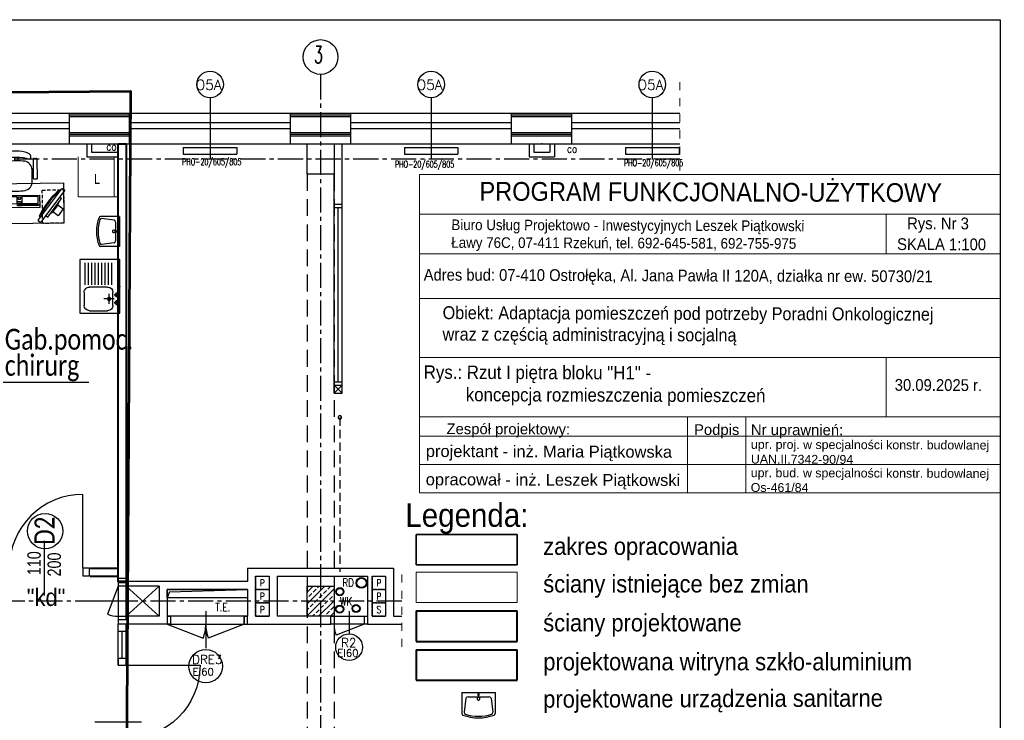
# Model space of a CAD drawing. Header units: millimetres. Extents: x 20447 to 23253, y -8211 to -4238.
# Tile 18 of 18: x 21753 to 23223, y -5283 to -4238. Entities that reach past the tile are written whole.
import ezdxf
from ezdxf.enums import TextEntityAlignment as Align

# ---------------------------------------------------------------- set-up
doc = ezdxf.new("R2010")
doc.units = ezdxf.units.MM
for name, pattern in [('CENTER2', [1.125, 0.75, -0.125, 0.125, -0.125]), ('DASHED', [0.75, 0.5, -0.25]), ('HIDDEN2', [0.1875, 0.125, -0.0625]), ('Przerywana', [24, 12, -12])]:
    doc.linetypes.add(name, pattern=pattern)
for name, color, linetype, lineweight in [('__zakres', 10, 'Continuous', 35), ('P', 250, 'Continuous', 5), ('pfu moje', 95, 'Continuous', 40), ('szachty tabelki', 251, 'Continuous', 30), ('Wnętrze - Umeblowanie_Nr_pióra__4', 8, 'Continuous', 0), ('ŚCIANY_STARE', 250, 'Continuous', 25)]:
    doc.layers.add(name, color=color, linetype=linetype, lineweight=lineweight)
for name, color, linetype in [('_A_metki', 19, 'Continuous'), ('A_meble_wbud', 6, 'Continuous'), ('ddkanpodstropem', 3, 'HIDDEN2'), ('DOCIEPLENIE', 8, 'Continuous'), ('DRZWIOPIS', 250, 'Continuous'), ('GRAWITACJE', 1, 'HIDDEN2'), ('KRESKOWANIE', 250, 'Continuous'), ('ML-grzejniki', 3, 'Continuous'), ('ML-opis grzejniki', 1, 'Continuous'), ('OKNA', 250, 'Continuous'), ('OKNA_OPIS', 7, 'Continuous'), ('OPIS', 7, 'Continuous'), ('opisy', 2, 'Continuous'), ('OPISY_ARCHITEKTURA', 7, 'Continuous'), ('OSIE', 1, 'CENTER2'), ('PODCIAGI', 251, 'DASHED'), ('s-piony c.o', 1, 'Continuous'), ('SCIANY_WEWNETRZNE', 5, 'Continuous'), ('SCIANY_ZEWNĘTRZNE', 5, 'Continuous'), ('SLUPY', 250, 'Continuous'), ('SLUSARKA', 7, 'Continuous'), ('STOLDRZWI', 7, 'Continuous'), ('SZACHTY_EL', 250, 'Continuous'), ('TABELKA', 7, 'Continuous'), ('TECHNOLOGIA', 5, 'Continuous'), ('TEKST', 6, 'Continuous'), ('URZĄDZ_SANIT', 4, 'Continuous'), ('URZĄDZENIA_SANITARNE', 3, 'Continuous'), ('WODKAN', 3, 'Continuous')]:
    doc.layers.add(name, color=color, linetype=linetype)
doc.styles.add('ARIAL', font='arial.ttf', dxfattribs={"width": 0.9})
doc.styles.add('MM', font='calibri.ttf', dxfattribs={"width": 0.6, "height": 15})
doc.styles.add('PITSIMP8', font='pitsimp8')
doc.styles.add('ROMAND', font='romand', dxfattribs={"height": 20})
doc.styles.add('ROMANS', font='ROMANS.shx', dxfattribs={"width": 0.6})
doc.linetypes.add('BATTING', pattern='A,0.0001,-0.1,[134,ltypeshp.shx,S=0.1,R=0,X=-0.1,Y=0],-0.2,[134,ltypeshp.shx,S=0.1,R=180,X=0.1,Y=0],-0.1', length=0.4001)
doc.linetypes.add('OGRODZENIE1', pattern='A,0.25,-0.1,[133,ltypeshp.shx,S=0.1,R=0,X=-0.1,Y=0],-0.1,1', length=1.45)
doc.linetypes.add('ZIGZAG', pattern='A,0.0001,-0.2,[131,ltypeshp.shx,S=0.2,R=0,X=-0.2,Y=0],-0.4,[131,ltypeshp.shx,S=0.2,R=180,X=0.2,Y=0],-0.2', length=0.8001)

# ---------------------------------------------------------------- blocks, each defined once
blk = doc.blocks.new('OKNO_SCIANA_1X1')
for p, q in [((0.5, 1.5), (0.5, -0.5)), ((0, 1), (1, 1)), ((0, 0.7), (1, 0.7)), ((0, 0.5), (1, 0.5)), ((0, 0), (1, 0))]:
    blk.add_line(p, q)
blk = doc.blocks.new('R2')
at = {"layer": 'DRZWIOPIS'}
blk.add_circle((-27.5, -34.1), 20, dxfattribs=at)
at = {"layer": 'STOLDRZWI'}
for p, q in [((-27.5, 19.8), (-27.5, -14.1)), ((-50, 12), (-50, 0)), ((-5, 0), (-47, -16.1)), ((-5, 12), (-5, 0))]:
    blk.add_line(p, q, dxfattribs=at)
blk.add_lwpolyline([(-55, 12), (0, 12), (0, 0), (-55, 0)], close=True, dxfattribs=at)
blk.add_arc((-5, 0), 45, 179.9982, 200.9717, dxfattribs=at)
at = {"style": 'ROMANS', "flags": 1}
blk.add_attdef('OPIS', (-27.5, -14.1), '', height=10, dxfattribs=at)
at = {"layer": 'DRZWIOPIS', "style": 'ROMAND'}
blk.add_attdef('SYMBOL', text='', height=13, dxfattribs=at).set_placement((-29, -33.7, -2.7), align=Align.MIDDLE)
blk = doc.blocks.new('OBUDOWA_CO')
for p, q in [((-19, 0), (-19, 19)), ((19, 19), (-19, 19)), ((19, 0), (19, 19)), ((-12, 0), (-12, 12)), ((12, 12), (-12, 12)), ((12, 0), (12, 12))]:
    blk.add_line(p, q)
blk.add_point((0, 0))
blk = doc.blocks.new('DP170')
for p, q in [((12, 180), (72, 180)), ((34.8, 95), (-34.8, 95)), ((12, 10), (122, 10))]:
    blk.add_line(p, q)
for points in [[(0, 190), (0, 180), (12, 180), (12, 190)], [(0, 0), (0, 10), (12, 10), (12, 0)]]:
    blk.add_lwpolyline(points, close=True)
for centre, radius, start, end in [((12, 180), 60, 270, 0), ((12, 10), 110, 0.0018, 90.0018)]:
    blk.add_arc(centre, radius, start, end)
blk = doc.blocks.new('2DSAN314')
for p, q in [((-0.5, 0), (-0.5, 0.827)), ((-0.374, 0.224), (-0.427, 0.779)), ((0.374, 0.224), (0.427, 0.779)), ((0.5, 0), (0.5, 0.827)), ((0.5, 0), (-0.5, 0)), ((0.308, 0.167), (-0.308, 0.167))]:
    blk.add_line(p, q)
for points in [[(0.04, 0.245, 0.067459), (0.037, 0.268, 0.079812), (0.028, 0.287, 0.107118), (0.014, 0.3, 0.139889), (0, 0.305, 0.139889), (-0.014, 0.3, 0.107118), (-0.028, 0.287, 0.079812), (-0.037, 0.268, 0.067459), (-0.04, 0.245, 0.067459), (-0.037, 0.221, 0.079812), (-0.028, 0.202, 0.107118), (-0.014, 0.189, 0.139889), (0, 0.185, 0.139889), (0.014, 0.189, 0.107118), (0.028, 0.202, 0.079812), (0.037, 0.221, 0.067459)], [(0.024, 0.086, 0.067459), (0.022, 0.1, 0.079812), (0.017, 0.111, 0.107118), (0.009, 0.119, 0.139889), (0, 0.122, 0.139889), (-0.009, 0.119, 0.107118), (-0.017, 0.111, 0.079812), (-0.022, 0.1, 0.067459), (-0.024, 0.086, 0.067459), (-0.022, 0.071, 0.079812), (-0.017, 0.06, 0.107118), (-0.009, 0.052, 0.139889), (0, 0.05, 0.139889), (0.009, 0.052, 0.107118), (0.017, 0.06, 0.079812), (0.022, 0.071, 0.067459)]]:
    blk.add_lwpolyline(points, format="xyb", close=True)
for centre, radius, start, end in [((-0.433, 0.827), 0.0667, 117.5306, 180), ((0, -0.004), 1.004, 62.4694, 117.5306), ((0, -0.004), 0.938, 65.5218, 114.4782), ((0.433, 0.827), 0.0667, 0, 62.4694), ((-0.361, 0.788), 0.0667, 114.4782, 187.6882), ((0.361, 0.788), 0.0667, 352.3118, 65.5218), ((-0.308, 0.233), 0.0667, 187.6882, 270), ((0.308, 0.233), 0.0667, 270, 352.3118)]:
    blk.add_arc(centre, radius, start, end)
at = {"linetype": 'ByBlock', "style": 'PITSIMP8', "flags": 9}
for tag, p in [('BEZEICHNUNG', (-0.231, 0.6)), ('SPANNUNG/FREQUENZ', (-0.231, 0.3)), ('VOLUMENSTROM', (-0.231, 0.46)), ('DRUCK/-STUFE', (-0.231, 0.44)), ('RAUM/GRUPPE', (-0.231, 0.58)), ('TEMPERATUR', (-0.231, 0.36)), ('POS.NR.G-LV', (-0.231, 0.56)), ('ANSCHLUSS', (-0.231, 0.42)), ('SCHUTZART', (-0.231, 0.32)), ('DREHZAHL', (-0.231, 0.34)), ('KENNUNG', (-0.231, 0.5)), ('LEISTUNG', (-0.231, 0.48)), ('FABRIKAT', (-0.231, 0.54)), ('GROESSE', (-0.231, 0.4)), ('TYP', (-0.231, 0.52)), ('DN', (-0.231, 0.38)), ('GEWICHT', (-0.231, 0.28)), ('FREI', (-0.231, 0.26)), ('FREI', (-0.231, 0.24)), ('FREI', (-0.231, 0.22))]:
    blk.add_attdef(tag, text='', height=0.01, dxfattribs=at).set_placement(p, align=Align.MIDDLE)
blk = doc.blocks.new('Umywalka')
at = {"layer": 'URZĄDZ_SANIT', "xscale": 50, "yscale": 38, "zscale": 50, "rotation": 180}
blk.add_blockref('2DSAN314', (0, 0), dxfattribs=at)
blk = doc.blocks.new('FOTEL_DO_BIURKA1')
at = {"layer": 'TECHNOLOGIA'}
for p, q in [((-30.5, -19), (-30.5, 10.3)), ((-30, 10.8), (-25.7, 10.8)), ((-25.2, 10.3), (-25.2, -19)), ((-23, 1.2), (-25.1, 1.2)), ((-23, 13.9), (-23, -2.9)), ((24.2, 13.9), (24.2, -2.9)), ((24.2, 1.2), (26.3, 1.2)), ((26.2, 10.3), (26.2, -19.1)), ((31, 10.8), (26.7, 10.8)), ((31.5, -18.1), (31.5, 10.3)), ((-22.9, -4.8), (-25.1, -4.8)), ((24.1, -4.8), (26.3, -4.8)), ((-26.2, -20), (-29.5, -20)), ((-1.9, -21.9), (-1.9, -16.7)), ((3, -19.6), (-1.9, -19.6)), ((3, -21.9), (3, -16.7)), ((27.2, -20.1), (29.5, -20.1)), ((29.5, -20.1), (30.5, -20.1)), ((31.5, -18.1), (31.5, -19.1))]:
    blk.add_line(p, q, dxfattribs=at)
for centre, radius, start, end in [((-10.1, 14.9), 12.9, 99.7168, 185.5029), ((0.5, -76.7), 105.2, 82.9289, 97.0711), ((11.3, 14.9), 12.9, 354.4971, 80.2832), ((-30, 10.3), 0.5, 90, 180), ((-25.7, 10.3), 0.5, 360, 90), ((26.7, 10.3), 0.5, 90, 180), ((31, 10.3), 0.5, 360, 90), ((-10.4, -3.4), 12.6, 178.1589, 261.7138), ((11.6, -3.4), 12.6, 278.2862, 1.8411), ((-29.5, -19), 1, 180, 270), ((-26.2, -19), 1, 270, 360), ((-15.8, -22.2), 5.8, 138.4307, 251.0287), ((0.6, 38.9), 60.8, 250.108, 289.892), ((0.5, 16.4), 47.7, 247.6412, 292.9238), ((0.6, 82.6), 99.3, 262.596, 277.404), ((16.8, -22.1), 5.85, 292.7424, 39.9909), ((27.2, -19.1), 1, 180, 270), ((30.5, -19.1), 1, 270, 360)]:
    blk.add_arc(centre, radius, start, end, dxfattribs=at)
blk = doc.blocks.new('Monitor')
at = {"layer": 'TECHNOLOGIA', "color": 1}
for p, q in [((15, 10.8), (11.2, 10.8)), ((11.2, 10.8), (11.2, -23.6)), ((11.2, -23.6), (15, -23.6))]:
    blk.add_line(p, q, dxfattribs=at)
at = {"layer": 'TECHNOLOGIA'}
blk.add_lwpolyline([(15, -36.7), (15, 24), (18.2, 24, -0.414214), (19.8, 22.4), (19.8, -35.1, -0.414214), (18.2, -36.7)], format="xyb", close=True, dxfattribs=at)
at = {"layer": 'TECHNOLOGIA', "color": 1}
blk.add_lwpolyline([(10.2, -12.8), (0, -12.8), (0, 0), (10.2, 0)], dxfattribs=at)
for centre, radius, start, end in [((21.9, -6.4), 24, 88.6984, 94.9807), ((23.6, -6.4), 22.5, 96.4372, 99.7495), ((-102.5, -6.4), 125.6, 349.7304, 10.2272), ((-108.9, -6.3), 133.5, 349.6435, 10.3142), ((40.4, -6.4), 30.9, 161.2474, 198.7102), ((23.6, -6.4), 22.5, 260.2082, 263.5205), ((21.9, -6.4), 24, 264.977, 271.2593)]:
    blk.add_arc(centre, radius, start, end, dxfattribs=at)
blk = doc.blocks.new('KLAW')
at = {"layer": 'TECHNOLOGIA'}
for p, q in [((0, 0), (44.5, 0)), ((0, -18), (0, 0)), ((44.5, 0), (44.5, -18)), ((44.5, -18), (0, -18))]:
    blk.add_line(p, q, dxfattribs=at)
at = {"layer": 'TECHNOLOGIA', "color": 1}
for p, q in [((1.9, -2.6), (26.2, -2.6)), ((1.9, -4.4), (1.9, -2.6)), ((26.2, -4.4), (1.9, -4.4)), ((26.5, -6), (2, -6)), ((2, -6), (2, -16)), ((26.2, -2.6), (26.2, -4.4)), ((26.5, -16), (26.5, -6)), ((27.2, -2.6), (33.2, -2.6)), ((27.2, -4.7), (27.2, -2.6)), ((33.2, -4.7), (27.2, -4.7)), ((27.2, -16.1), (27.2, -14.1)), ((27.2, -14.1), (29, -14.1)), ((27.3, -6), (33.2, -6)), ((27.3, -9.2), (27.3, -6)), ((33.2, -9.2), (27.3, -9.2)), ((29, -12.3), (31.4, -12.3)), ((29, -14.1), (29, -12.3)), ((31.4, -12.3), (31.4, -14.1)), ((31.4, -14.1), (33.2, -14.1)), ((33.2, -2.6), (33.2, -4.7)), ((33.2, -6), (33.2, -9.2)), ((33.2, -14.1), (33.2, -16.1)), ((42.5, -6), (34, -6)), ((34, -16), (34, -6)), ((42.5, -16), (42.5, -6)), ((2, -16), (26.5, -16)), ((33.2, -16.1), (27.2, -16.1)), ((34, -16), (42.5, -16))]:
    blk.add_line(p, q, dxfattribs=at)
blk = doc.blocks.new('Klawiatura')
at = {"layer": 'TECHNOLOGIA', "color": 1}
blk.add_blockref('KLAW', (-22.25, 0), dxfattribs=at)
blk = doc.blocks.new('A$C7F644541')
at = {"layer": 'SLUSARKA', "ltscale": 50}
for p, q in [((84.9, 164), (91.9, 171.1)), ((93.3, 155.6), (84.9, 164)), ((100.4, 162.6), (91.9, 171.1)), ((93.3, 155.6), (100.4, 162.6)), ((76.9, 98.4), (27.7, 147.7)), ((0, 79.2), (7.1, 86.3)), ((0, 79.2), (8.5, 70.7)), ((15.6, 77.8), (7.1, 86.3)), ((8.5, 70.7), (15.6, 77.8)), ((15.6, 77.8), (93.3, 0))]:
    blk.add_line(p, q, dxfattribs=at)
blk.add_arc((15.6, 77.8), 110, 315, 45, dxfattribs=at)
at = {"layer": 'ŚCIANY_STARE', "ltscale": 50}
for p, q in [((91.9, 171.1), (100.4, 162.6)), ((0, 79.2), (8.5, 70.7))]:
    blk.add_line(p, q, dxfattribs=at)
blk = doc.blocks.new('*U1666')
at = {"layer": '_A_metki', "color": 1}
for points in [[(50, 21.37), (50, -20)], [(-5.26, 0), (100.46, 0)]]:
    blk.add_lwpolyline(points, dxfattribs=at)
at = {"layer": '_A_metki', "insert": (46.18, -4), "char_height": 12, "width": 19.7618, "attachment_point": 3, "line_spacing_factor": 0.8, "style": 'MM'}
blk.add_mtext('{\\W0.8;m²}', dxfattribs=at)
at = {"layer": '_A_metki', "style": 'MM', "width": 0.8}
for tag, p in [('NAZWA 1', (52, 15)), ('NAZWA 2', (52, 0))]:
    blk.add_attdef(tag, text='', height=12, dxfattribs=at).set_placement(p, align=Align.BOTTOM_LEFT)
for tag, p in [('nr pom.', (48, 0)), ('POW', (24.18, -21.08))]:
    blk.add_attdef(tag, text='', height=12, dxfattribs=at).set_placement(p, align=Align.BOTTOM_RIGHT)
blk.add_attdef('POW.', text='', height=12, dxfattribs=at).set_placement((28, -4), align=Align.TOP_RIGHT)
at = {"layer": '_A_metki', "style": 'MM', "oblique": 15, "width": 0.8}
blk.add_attdef('posadzka', text='', height=12, dxfattribs=at).set_placement((52, -4), align=Align.TOP_LEFT)
blk = doc.blocks.new('SZACHT')
for p, q in [((0, 0), (0, 20)), ((0, 20), (20, 20)), ((20, 20), (20, 0)), ((20, 0), (0, 0))]:
    blk.add_line(p, q)
at = {"style": 'ROMANS', "width": 0.8}
blk.add_attdef('5', text='', height=10, dxfattribs=at).set_placement((10, 9.9), align=Align.MIDDLE)
blk = doc.blocks.new('A$7E991910392A35D')
at = {"layer": 'URZĄDZ_SANIT'}
for p, q in [((0, 60), (80, 60)), ((0, 0), (0, 60)), ((80, 60), (80, 0)), ((37.7, 51.9), (4.7, 51.9)), ((37.7, 46.9), (4.7, 46.9)), ((40.8, 18.4), (40.8, 45.4)), ((48.8, 53.4), (68.2, 53.4)), ((76.2, 45.4), (76.2, 18.4)), ((37.7, 41.9), (4.7, 41.9)), ((37.7, 36.9), (4.7, 36.9)), ((37.7, 31.9), (4.7, 31.9)), ((37.7, 26.9), (4.7, 26.9)), ((37.7, 21.9), (4.7, 21.9)), ((37.7, 16.9), (4.7, 16.9)), ((66, 16.3), (51, 16.3)), ((58.5, 8.8), (58.5, 23.8)), ((80, 0), (0, 0)), ((37.7, 11.9), (4.7, 11.9)), ((68.2, 10.4), (48.8, 10.4)), ((49.1, 5.7), (56.2, 5.7)), ((52.7, 2.6), (52.7, 8.5)), ((60.7, 5.7), (68, 5.7)), ((64.3, 2.6), (64.3, 8.5))]:
    blk.add_line(p, q, dxfattribs=at)
for centre, radius in [((58.5, 16.3), 2.5), ((52.7, 5.7), 1.76), ((64.3, 5.7), 1.76)]:
    blk.add_circle(centre, radius, dxfattribs=at)
for centre, start, end in [((48.8, 45.4), 90, 180), ((68.2, 45.4), 0, 90), ((48.8, 18.4), 180, 270), ((68.2, 18.4), 270, 0)]:
    blk.add_arc(centre, 8, start, end, dxfattribs=at)
blk.add_point((40, 0), dxfattribs=at)

msp = doc.modelspace()

# ---------------------------------------------------------------- hatches: boundary and pattern name
at = {"layer": 'KRESKOWANIE'}
h = msp.add_hatch(dxfattribs=at)
h.set_pattern_fill('BRASS', color=256, scale=50, angle=45, style=0)
h.set_pattern_definition([(45, (38061.459, -8976.495), (-8.838835, 8.838835), []), (45, (38057.04, -8972.075), (-8.838835, 8.838835), [6.25, -3.125])])
h.paths.add_polyline_path([(21542.5, -5083), (21522.5, -5083), (21522.5, -5105.5), (21542.5, -5105.5)])
h.paths.add_polyline_path([(21562.5, -5083), (21542.5, -5083), (21542.5, -5105.5), (21562.5, -5105.5)])
h.paths.add_polyline_path([(21542.5, -5105.5), (21522.5, -5105.5), (21522.5, -5128), (21542.5, -5128)])
h.paths.add_polyline_path([(21562.5, -5105.5), (21542.5, -5105.5), (21542.5, -5128), (21562.5, -5128)])
h.paths.add_polyline_path([(22202.5, -5083), (22182.5, -5083), (22182.5, -5105.5), (22202.5, -5105.5)])
h.paths.add_polyline_path([(22222.5, -5083), (22202.5, -5083), (22202.5, -5105.5), (22222.5, -5105.5)])
h.paths.add_polyline_path([(22202.5, -5105.5), (22182.5, -5105.5), (22182.5, -5128), (22202.5, -5128)])
h.paths.add_polyline_path([(22222.5, -5105.5), (22202.5, -5105.5), (22202.5, -5128), (22222.5, -5128)])

# ---------------------------------------------------------------- linework, layer by layer
for p, q in [((22697.5, -4354), (22697.5, -4446)), ((22577.5, -4377), (22738.8, -4377)), ((22577.5, -4390.8), (22738.8, -4390.8)), ((22577.5, -4400), (22738.8, -4400)), ((22577.5, -4423), (22738.8, -4423)), ((21789.8, -5015.5), (21789.8, -5085.2))]:
    msp.add_line(p, q)
at = {"layer": '__zakres', "linetype": 'OGRODZENIE1', "ltscale": 40}
for p, q in [((22344.9, -5005.8), (22344.9, -5051.2)), ((22344.9, -5005.8), (22495.8, -5005.8)), ((22495.8, -5051.2), (22495.8, -5005.8)), ((22344.9, -5051.2), (22495.8, -5051.2))]:
    msp.add_line(p, q, dxfattribs=at)
at = {"layer": '__zakres', "linetype": 'OGRODZENIE1', "lineweight": 53, "ltscale": 40}
msp.add_lwpolyline([(20698.6, -4354), (21918.7, -4344.4), (21912.5, -5443), (22388.9, -5450.1), (22388.9, -5862), (22577.5, -5862), (22577.5, -6180.2), (22433.5, -6180.2), (22433.5, -6436.3), (22810.2, -6436.3), (22810.2, -7932.1), (20698.6, -7932.1), (20698.6, -4354)], dxfattribs=at)
at = {"layer": 'A_meble_wbud', "ltscale": 50}
for p, q in [((21900.5, -5083), (21884.4, -5125)), ((21961.5, -5128), (21912.5, -5083)), ((21961.5, -5083), (21912.5, -5128)), ((21921, -5105.5), (21845.1, -5105.5))]:
    msp.add_line(p, q, dxfattribs=at)
for points in [[(21912.5, -5133), (21912.5, -5078), (21900.5, -5078), (21900.5, -5133)], [(21912.5, -5128), (21912.5, -5083), (21900.5, -5083), (21900.5, -5128)]]:
    msp.add_lwpolyline(points, close=True, dxfattribs=at)
msp.add_arc((21900.5, -5083), 45, 249.032, 270.0018, dxfattribs=at)
at = {"layer": 'ddkanpodstropem', "ltscale": 100}
msp.add_lwpolyline([(22228.7, -4831.1, 1), (22233.7, -4831.1, 1)], format="xyb", close=True, dxfattribs=at)
msp.add_lwpolyline([(22231.2, -4831.1), (22231.2, -5061.4)], dxfattribs=at)
at = {"layer": 'DOCIEPLENIE', "linetype": 'BATTING', "ltscale": 0.2}
for p, q in [((21827.5, -4377), (21917.4, -4377)), ((22157.5, -4377), (22247.4, -4377)), ((22487.5, -4377), (22577.4, -4377)), ((21827.5, -4406), (21917.5, -4406)), ((22157.5, -4406), (22247.5, -4406)), ((22487.5, -4406), (22577.5, -4406)), ((21827.5, -4411), (21917.5, -4411)), ((22157.5, -4411), (22247.5, -4411)), ((22487.5, -4411), (22577.5, -4411))]:
    msp.add_line(p, q, dxfattribs=at)
at = {"layer": 'DOCIEPLENIE', "linetype": 'ZIGZAG', "ltscale": 5}
for p, q in [((21827.5, -4379.5), (21917.4, -4379.5)), ((22157.5, -4379.5), (22247.4, -4379.5)), ((22487.5, -4379.5), (22577.4, -4379.5)), ((21827.5, -4408.5), (21917.5, -4408.5)), ((22157.5, -4408.5), (22247.5, -4408.5)), ((22487.5, -4408.5), (22577.5, -4408.5))]:
    msp.add_line(p, q, dxfattribs=at)
at = {"layer": 'DRZWIOPIS', "color": 250}
msp.add_line((21789.8, -5027.1), (21789.8, -5067.1), dxfattribs=at)
at = {"layer": 'DRZWIOPIS', "color": 1}
msp.add_circle((21791.3, -5000.8), 26.4, dxfattribs=at)
at = {"layer": 'DRZWIOPIS'}
msp.add_circle((22031, -5202.5), 25, dxfattribs=at)
at = {"layer": 'ML-grzejniki', "ltscale": 50}
for p, q in [((21997.5, -4428.1), (22077.5, -4428.1)), ((21997.5, -4428.1), (21997.5, -4438.1)), ((22077.5, -4428.1), (22077.5, -4438.1)), ((22327.5, -4428.1), (22407.5, -4428.1)), ((22327.5, -4428.1), (22327.5, -4438.1)), ((22407.5, -4428.1), (22407.5, -4438.1)), ((22657.5, -4428.1), (22737.5, -4428.1)), ((22657.5, -4428.1), (22657.5, -4438.1)), ((22737.5, -4428.1), (22737.5, -4438.1)), ((21997.5, -4438.1), (22077.5, -4438.1)), ((22327.5, -4438.1), (22407.5, -4438.1)), ((22657.5, -4438.1), (22737.5, -4438.1))]:
    msp.add_line(p, q, dxfattribs=at)
at = {"layer": 'OKNA_OPIS', "linetype": 'Continuous'}
for centre in [(22037.5, -4334.2), (22367.5, -4334.2), (22697.5, -4334.2)]:
    msp.add_circle(centre, 19.8, dxfattribs=at)
at = {"layer": 'OPISY_ARCHITEKTURA', "linetype": 'Przerywana', "lineweight": 9}
for p, q in [((22738.8, -4330.6), (22738.8, -4468.5)), ((22323.5, -5065.8), (22323.5, -5174.7))]:
    msp.add_line(p, q, dxfattribs=at)
at = {"layer": 'OSIE', "ltscale": 50}
for p, q in [((22202.5, -4319.1), (22202.5, -5886.9)), ((22202.5, -4319.1), (22202.5, -5886.9)), ((22738.8, -4445.5), (20526.5, -4445.5)), ((22323.5, -5105.5), (20526.5, -5105.5))]:
    msp.add_line(p, q, dxfattribs=at)
at = {"layer": 'P', "color": 0, "linetype": 'Continuous'}
for p, q in [((22344.9, -5061.9), (22344.9, -5107.2)), ((22344.9, -5061.9), (22495.8, -5061.9)), ((22495.8, -5107.2), (22495.8, -5061.9)), ((22344.9, -5107.2), (22495.8, -5107.2))]:
    msp.add_line(p, q, dxfattribs=at)
at = {"layer": 'pfu moje', "ltscale": 25}
for p, q in [((21858.5, -5056), (21900.5, -5056)), ((21858.5, -5068), (21900.5, -5068)), ((22345, -5120), (22345, -5165.4)), ((22345, -5120), (22495.9, -5120)), ((22495.9, -5165.4), (22495.9, -5120)), ((22345, -5165.4), (22495.9, -5165.4))]:
    msp.add_line(p, q, dxfattribs=at)
at = {"layer": 'pfu moje', "color": 5, "ltscale": 25}
for p, q in [((22345.1, -5178.2), (22345.1, -5223.5)), ((22345.1, -5178.2), (22495.9, -5178.2)), ((22495.9, -5223.5), (22495.9, -5178.2)), ((22345.1, -5223.5), (22495.9, -5223.5))]:
    msp.add_line(p, q, dxfattribs=at)
at = {"layer": 'pfu moje', "ltscale": 25}
msp.add_lwpolyline([(21900.5, -4423), (21912.5, -4423), (21912.5, -5076), (21900.5, -5076), (21900.5, -4423)], dxfattribs=at)
at = {"layer": 'PODCIAGI', "ltscale": 50}
for p, q in [((22182.5, -4468), (22182.5, -6103)), ((22222.5, -4783), (22222.5, -4468)), ((22222.5, -4468), (22222.5, -6103))]:
    msp.add_line(p, q, dxfattribs=at)
at = {"layer": 'SCIANY_WEWNETRZNE'}
for p, q in [((21853.5, -4423), (21853.5, -4442)), ((21860.5, -4423), (21860.5, -4435)), ((21860.5, -4435), (21900.5, -4435)), ((21853.5, -4442), (21900.5, -4442))]:
    msp.add_line(p, q, dxfattribs=at)
at = {"layer": 'SCIANY_ZEWNĘTRZNE'}
for p, q in [((21827.5, -4423), (21827.5, -4377)), ((21917.5, -4423), (21917.5, -4377)), ((22157.5, -4423), (22157.5, -4377)), ((22247.5, -4423), (22247.5, -4377)), ((22487.5, -4423), (22487.5, -4377)), ((22577.5, -4423), (22577.5, -4377)), ((21827.5, -4382), (21917.4, -4382)), ((22157.5, -4382), (22247.4, -4382)), ((22487.5, -4382), (22577.4, -4382)), ((21827.5, -4423), (21917.5, -4423)), ((22157.5, -4423), (22247.5, -4423)), ((22487.5, -4423), (22577.5, -4423))]:
    msp.add_line(p, q, dxfattribs=at)
at = {"layer": 'SLUPY'}
for points in [[(22182.5, -4423), (22222.5, -4423), (22222.5, -4468), (22182.5, -4468)], [(22182.5, -5083), (22222.5, -5083), (22222.5, -5128), (22182.5, -5128)]]:
    msp.add_lwpolyline(points, close=True, dxfattribs=at)
at = {"layer": 'SLUSARKA', "ltscale": 50}
for p, q in [((22222.5, -4782), (22222.5, -4513)), ((22222.5, -4513), (22234.5, -4513)), ((22222.5, -4518), (22234.5, -4518)), ((22228.5, -4653.5), (22228.5, -4518)), ((22234.5, -4782), (22234.5, -4513)), ((22228.5, -4777), (22228.5, -4653.5)), ((22222.5, -4778), (22234.5, -4778)), ((22222.5, -4782), (22222.5, -4783)), ((22222.5, -4783), (22234.5, -4783)), ((22222.5, -4795), (22222.5, -4783)), ((22222.5, -4783), (22234.5, -4783)), ((22222.5, -4795), (22234.5, -4783)), ((22234.5, -4795), (22222.5, -4783)), ((22234.5, -4783), (22234.5, -4782)), ((22234.5, -4795), (22234.5, -4783)), ((22222.5, -4795), (22234.5, -4795)), ((21900.5, -4985), (21900.5, -5076)), ((21912.5, -4985), (21912.5, -5076)), ((21900.5, -5071), (21912.5, -5071)), ((21900.5, -5201), (21900.5, -5140)), ((21912.5, -5201), (21912.5, -5140)), ((21900.5, -5150), (21912.5, -5150)), ((21906.5, -5191), (21906.5, -5150))]:
    msp.add_line(p, q, dxfattribs=at)
at = {"layer": 'STOLDRZWI'}
for p, q in [((22031, -5120.2), (22031, -5175.5)), ((21973.5, -5140), (22027.2, -5160.6)), ((22088.5, -5140), (22034.8, -5160.6))]:
    msp.add_line(p, q, dxfattribs=at)
for points in [[(22093.5, -5128), (21973.5, -5128), (21973.5, -5140), (22093.5, -5140)], [(22088.5, -5128), (21978.5, -5128), (21978.5, -5140), (22088.5, -5140)]]:
    msp.add_lwpolyline(points, close=True, dxfattribs=at)
for centre, start, end in [((21973.5, -5140), 339.0303, 0), ((22088.5, -5140), 180, 200.9697)]:
    msp.add_arc(centre, 57.5, start, end, dxfattribs=at)
at = {"layer": 'szachty tabelki', "lineweight": 5, "ltscale": 100}
for p, q in [((22350.3, -4468.5), (23216.5, -4468.5)), ((22350.3, -4468.5), (22350.3, -4943.5)), ((23216.5, -4468.5), (23216.5, -4943.5)), ((22350.3, -4527.7), (23216.5, -4527.7)), ((23046.5, -4527.7), (23046.5, -4586.8)), ((22350.3, -4586.8), (23216.5, -4586.8)), ((23046.5, -4741.9), (23046.5, -4830.3))]:
    msp.add_line(p, q, dxfattribs=at)
at = {"layer": 'szachty tabelki', "color": 250, "lineweight": 5, "ltscale": 100}
for p, q in [((22350.3, -4653.5), (23216.5, -4653.5)), ((22350.3, -4741.9), (23216.5, -4741.9)), ((22350.3, -4830.3), (23216.5, -4830.3)), ((22749.8, -4830.3), (22749.8, -4943.5)), ((22837.2, -4830.3), (22837.2, -4943.5)), ((22350.3, -4859), (23216.5, -4859)), ((22350.3, -4901.3), (23216.5, -4901.3)), ((22350.3, -4943.5), (23216.5, -4943.5))]:
    msp.add_line(p, q, dxfattribs=at)
at = {"layer": 'SZACHTY_EL'}
for q in [(21973.5, -5100.5), (21973.5, -5100.5), (21973.5, -5100.5), (22093.5, -5088), (22093.5, -5088), (22093.5, -5088)]:
    msp.add_line((21976.9, -5091.4), q, dxfattribs=at)
msp.add_lwpolyline([(22093.5, -5100.5), (21973.5, -5100.5), (21973.5, -5088), (22093.5, -5088)], close=True, dxfattribs=at)
msp.add_lwpolyline([(22093.5, -5100.5), (21973.5, -5100.5), (21973.5, -5088), (22093.5, -5088)], close=True, dxfattribs=at)
msp.add_lwpolyline([(22093.5, -5100.5), (21973.5, -5100.5), (21973.5, -5088), (22093.5, -5088)], close=True, dxfattribs=at)
at = {"layer": 'TABELKA', "ltscale": 25}
for p, q in [((20446.6, -4237.5), (23216.5, -4237.5)), ((23216.5, -4237.5), (23216.5, -8146.4))]:
    msp.add_line(p, q, dxfattribs=at)
at = {"layer": 'TECHNOLOGIA'}
msp.add_lwpolyline([(21818.8, -4481.2), (21819.5, -4541.2), (21679.5, -4542.9), (21678.8, -4482.9)], close=True, dxfattribs=at)
at = {"layer": 'TECHNOLOGIA', "color": 1, "linetype": 'DASHED', "ltscale": 10}
msp.add_lwpolyline([(21818.9, -4491.4), (21819.5, -4541.2), (21787.7, -4541.6), (21787.1, -4491.8)], close=True, dxfattribs=at)
at = {"layer": 'TEKST'}
msp.add_circle((22202.5, -4293.2), 25.9, dxfattribs=at)
at = {"layer": 'Wnętrze - Umeblowanie_Nr_pióra__4'}
for p, q in [((21840.5, -4442), (21840.5, -4502)), ((21894.5, -4502), (21894.5, -4442)), ((21840.5, -4502), (21900.5, -4502))]:
    msp.add_line(p, q, dxfattribs=at)
at = {"layer": 'WODKAN'}
for centre, radius in [((22263.4, -5078.2), 8), ((22263.4, -5078.2), 7), ((22231.2, -5091.3), 6), ((22231.2, -5091.3), 5), ((22230.9, -5117.2), 6), ((22230.9, -5117.2), 5), ((22255.4, -5116.4), 6), ((22255.4, -5116.4), 5)]:
    msp.add_circle(centre, radius, dxfattribs=at)
at = {"layer": 'ŚCIANY_STARE'}
for p, q in [((21900.5, -4514), (21900.5, -4423)), ((21912.5, -4514), (21912.5, -4423)), ((22234.5, -4514), (22234.5, -4423)), ((22222.5, -4514), (22222.5, -4468)), ((22093.5, -5056), (22311.5, -5056)), ((22093.5, -5056), (22093.5, -5076)), ((22105.5, -5068), (22125.5, -5068)), ((22105.5, -5068), (22105.5, -5128)), ((22125.5, -5068), (22125.5, -5128)), ((22137.5, -5068), (22272.5, -5068)), ((22137.5, -5068), (22137.5, -5128)), ((22272.5, -5068), (22272.5, -5140)), ((22279.5, -5068), (22299.5, -5068)), ((22279.5, -5068), (22279.5, -5128)), ((22299.5, -5068), (22299.5, -5128)), ((22311.5, -5056), (22311.5, -5128)), ((21961.5, -5076), (21900.5, -5076)), ((21900.5, -5076), (21900.5, -5078)), ((21961.5, -5083), (21900.5, -5083)), ((22093.5, -5076), (21961.5, -5076)), ((21961.5, -5083), (21961.5, -5128)), ((21973.5, -5088), (21973.5, -5128)), ((22093.5, -5088), (21973.5, -5088)), ((22093.5, -5088), (22093.5, -5128)), ((21961.5, -5128), (21912.5, -5128)), ((21973.5, -5128), (21978.5, -5128)), ((21978.5, -5128), (21978.5, -5140)), ((22088.5, -5128), (22088.5, -5140)), ((22088.5, -5128), (22093.5, -5128)), ((22105.5, -5128), (22125.5, -5128)), ((22279.5, -5128), (22299.5, -5128)), ((22311.5, -5128), (22323.5, -5128)), ((21900.5, -5133), (21900.5, -5140)), ((21978.5, -5140), (21900.5, -5140)), ((22088.5, -5140), (22217.5, -5140)), ((22272.5, -5140), (22323.5, -5140))]:
    msp.add_line(p, q, dxfattribs=at)
at = {"layer": 'ŚCIANY_STARE', "ltscale": 50}
for p, q in [((22217.1, -5128), (22137.5, -5128)), ((22217.5, -5140), (22217.5, -5128))]:
    msp.add_line(p, q, dxfattribs=at)

# ---------------------------------------------------------------- block references
at = {"layer": '_A_metki'}
ref = msp.add_blockref('*U1666', (21596.3, -4778.3), dxfattribs=dict(at, xscale=2.592, yscale=2.592, zscale=2.592))
ref.add_attrib('NAZWA 2', 'chirurg', dxfattribs={"height": 31.1, "style": 'MM', "width": 0.8}).set_placement((21731.1, -4778.3), align=Align.BOTTOM_LEFT)
ref.add_attrib('NAZWA 1', 'Gab.pomoc.', dxfattribs={"height": 31.1, "style": 'MM', "width": 0.8}).set_placement((21731.1, -4739.4), align=Align.BOTTOM_LEFT)
ref.add_attrib('nr pom.', 'H1/220', dxfattribs={"height": 31.1, "style": 'MM', "width": 0.8}).set_placement((21720.7, -4778.3), align=Align.BOTTOM_RIGHT)
ref.add_attrib('POW.', '20,5', dxfattribs={"height": 31.1, "style": 'MM', "width": 0.8}).set_placement((21668.9, -4788.6), align=Align.TOP_RIGHT)
at = {"layer": 'GRAWITACJE', "linetype": 'Continuous'}
for p, values in [((22105.5, -5088), {'5': 'P'}), ((22279.5, -5088), {'5': 'P'}), ((22105.5, -5108), {'5': 'P'}), ((22279.5, -5108), {'5': 'P'}), ((22105.5, -5128), {'5': 'P'}), ((22279.5, -5128), {'5': 'S'})]:
    msp.add_blockref('SZACHT', p, dxfattribs=at).add_auto_attribs(values)
at = {"layer": 'OKNA', "xscale": 240, "yscale": 46.00000000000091, "zscale": 240}
for p in [(21587.5, -4423), (21917.5, -4423), (22247.5, -4423)]:
    msp.add_blockref('OKNO_SCIANA_1X1', p, dxfattribs=at)
at = {"layer": 'SCIANY_WEWNETRZNE', "rotation": 180}
msp.add_blockref('OBUDOWA_CO', (22532.5, -4423), dxfattribs=at)
at = {"layer": 'SLUSARKA', "ltscale": 50, "rotation": 134.9999999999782}
msp.add_blockref('A$C7F644541', (21913.8, -5012), dxfattribs=at)
at = {"layer": 'SLUSARKA', "ltscale": 50, "extrusion": (0, 0, -1), "zscale": -1, "rotation": 180}
msp.add_blockref('DP170', (-21900.5, -5191), dxfattribs=at)
at = {"layer": 'TECHNOLOGIA', "lineweight": 0, "rotation": 180.678613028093}
msp.add_blockref('FOTEL_DO_BIURKA1', (21748.8, -4464.9), dxfattribs=at)
at = {"layer": 'TECHNOLOGIA'}
for name, p, rotation in [('Monitor', (21810.8, -4530.2), 143.2770029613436), ('Klawiatura', (21761, -4517.9), 180.678613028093)]:
    msp.add_blockref(name, p, dxfattribs=dict(at, rotation=rotation))
at = {"layer": 'URZĄDZ_SANIT', "xscale": 0.9, "yscale": 0.9, "zscale": 0.9, "rotation": 270.0000000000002}
msp.add_blockref('Umywalka', (21902.2, -4553.6), dxfattribs=at)
at = {"layer": 'URZĄDZENIA_SANITARNE', "xscale": -1, "rotation": 89.99999999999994}
msp.add_blockref('A$7E991910392A35D', (21903, -4595.7), dxfattribs=at)
at = {"layer": 'URZĄDZENIA_SANITARNE', "rotation": 359.9999999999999}
msp.add_blockref('Umywalka', (22438.1, -5241.7), dxfattribs=at)
at = {"layer": 'ŚCIANY_STARE', "ltscale": 50}
ref = msp.add_blockref('R2', (22272.5, -5140), dxfattribs=at)
ref.add_attrib('SYMBOL', 'R2', dxfattribs={"layer": 'DRZWIOPIS', "height": 13, "style": 'ROMAND'}).set_placement((22244.4, -5167.4, -2.7), align=Align.MIDDLE)

# ---------------------------------------------------------------- texts
at = {"layer": 'DRZWIOPIS', "color": 250, "width": 0.8}
msp.add_text('L', height=15, dxfattribs=at).set_placement((21868.7, -4482.6), align=Align.CENTER)
for s, p in [('110', (21784.8, -5048.8)), ('200', (21814.9, -5050.7))]:
    msp.add_text(s, height=20, rotation=90, dxfattribs=at).set_placement(p, align=Align.CENTER)
at = {"layer": 'DRZWIOPIS', "style": 'ROMAND'}
for p in [(22227.5, -5188.3), (22011.5, -5216.3)]:
    msp.add_text('EI60', height=11, dxfattribs=at).set_placement(p)
at = {"layer": 'DRZWIOPIS', "color": 250, "style": 'MM', "width": 0.8}
msp.add_attdef('D2', text='oznaczenie', height=30, rotation=90, dxfattribs=at).set_placement((21790.4, -5000.3), align=Align.MIDDLE_CENTER)
at = {"layer": 'DRZWIOPIS', "style": 'ROMAND'}
msp.add_attdef('DRE3', text='', height=13, dxfattribs=at).set_placement((22033.3, -5192.5), align=Align.MIDDLE_CENTER)
at = {"layer": 'ML-opis grzejniki', "style": 'ROMANS', "width": 0.7}
for p in [(21995.8, -4454.6), (22313.4, -4458.2), (22655.2, -4456.2)]:
    msp.add_text('PHO-20/605/805', height=10, dxfattribs=at).set_placement(p)
at = {"layer": 'OKNA_OPIS', "linetype": 'Continuous', "style": 'ROMAND'}
for p in [(22016.2, -4342.2), (22345.8, -4342.2), (22675.4, -4342.2)]:
    msp.add_text('O5A', height=15, dxfattribs=at).set_placement(p)
at = {"layer": 'OPIS', "color": 18, "insert": (22397.7, -4535.7), "char_height": 15.84, "width": 588.365, "attachment_point": 1, "rotation": 359.8164, "style": 'ARIAL'}
msp.add_mtext('Biuro Usług Projektowo - Inwestycyjnych Leszek Piątkowski\\PŁawy 76C, 07-411 Rzekuń, tel. 692-645-581, 692-755-975', dxfattribs=at)
at = {"layer": 'OPIS', "color": 18, "true_color": 0x000000, "char_height": 17.6, "attachment_point": 1, "rotation": 359.8164, "style": 'ARIAL'}
for s, insert, width in [('\\pxt4;Rys. Nr 3', (23077.8, -4532.6), 165.463), ('SKALA 1:100', (23062.8, -4563.7), 177.847), ('\\pxt4;30.09.2025 r.', (23059.3, -4773.8), 152.298)]:
    msp.add_mtext(s, dxfattribs=dict(at, insert=insert, width=width))
at = {"layer": 'OPIS', "color": 250, "attachment_point": 1, "rotation": 359.8164, "style": 'ARIAL'}
for s, insert, char_height, width in [('\\pxt4;Adres bud: 07-410 Ostrołęka, Al. Jana Pawła II 120A, działka nr ew. 50730/21\\P\\pxt4;', (22356.4, -4609.4), 17.5, 888.619), ('\\pxt1,2,4;Rys.: Rzut I piętra bloku "H1" - \\P\\pxt1,2,4;         koncepcja rozmieszczenia pomieszczeń', (22356.4, -4753.5), 20, 902.368)]:
    msp.add_mtext(s, dxfattribs=dict(at, insert=insert, char_height=char_height, width=width))
at = {"layer": 'OPIS', "color": 250, "insert": (22384.6, -4665.2), "char_height": 19.2, "attachment_point": 1, "rotation": 359.8164, "style": 'ARIAL'}
msp.add_mtext('\\pxt4;Obiekt: Adaptacja pomieszczeń pod potrzeby Poradni Onkologicznej \\P\\pxt4;wraz z częścią administracyjną i socjalną', dxfattribs=at)
at = {"layer": 'OPIS', "color": 18, "insert": (22390.4, -4840.2), "char_height": 15.84, "width": 267.788, "attachment_point": 1, "rotation": 359.8164}
msp.add_mtext('{\\fArial|b0|i0|c238|p34;Zespół projektowy:}', dxfattribs=at)
at = {"layer": 'OPIS', "color": 250, "linetype": 'Continuous', "ltscale": 12, "insert": (22759.8, -4841.4), "char_height": 15.84, "width": 80.139, "attachment_point": 1, "rotation": 359.8164}
msp.add_mtext('{\\fArial|b0|i0|c238|p34;Podpis}', dxfattribs=at)
at = {"layer": 'OPIS', "color": 250, "attachment_point": 1, "rotation": 359.8164}
for s, insert, char_height, width in [('{\\fArial|b0|i0|c238|p34;Nr uprawnień:}', (22844.7, -4841.6), 15.84, 140.108), ('{\\fArial|b0|i0|c238|p34;upr. proj. w specjalności konstr. budowlanej\\PUAN.II.7342-90/94}', (22844.7, -4864.8), 13.2, 450.588), ('{\\fArial|b0|i0|c238|p34;upr. bud. w specjalności konstr. budowlanej\\POs-461/84}', (22844.5, -4907.1), 13.2, 450.588), ('{\\fArial|b0|i0|c238|p34;upr. bud. w specjalności konstr. budowlanej\\POs-461/84}', (22844.5, -4907.1), 13.2, 450.588)]:
    msp.add_mtext(s, dxfattribs=dict(at, insert=insert, char_height=char_height, width=width))
at = {"layer": 'OPIS', "color": 18, "true_color": 0x000000, "char_height": 17.6, "attachment_point": 1, "rotation": 359.8164}
for s, insert, width in [('\\pxt4;{\\fArial|b0|i0|c238|p34;projektant - inż. Maria Piątkowska}', (22359.5, -4872.6), 393.444), ('\\pxt4;{\\fArial|b0|i0|c238|p34;opracował - inż. Leszek Piątkowski}', (22359.4, -4914.8), 420.543), ('\\pxt4;{\\fArial|b0|i0|c238|p34;opracował - inż. Leszek Piątkowski}', (22359.4, -4914.8), 420.543)]:
    msp.add_mtext(s, dxfattribs=dict(at, insert=insert, width=width))
at = {"layer": 'opisy', "color": 18, "true_color": 0x000000, "insert": (22439.6, -4479.6), "char_height": 28, "width": 951.027, "attachment_point": 1, "rotation": 359.8164, "style": 'ARIAL'}
msp.add_mtext('\\pxt4;PROGRAM FUNKCJONALNO-UŻYTKOWY', dxfattribs=at)
at = {"layer": 'opisy', "color": 18, "true_color": 0x000000, "width": 459.909, "attachment_point": 1, "style": 'ARIAL'}
for s, insert, char_height in [('\\pxt4;Legenda:', (22329, -4959.5), 35), ('\\pxt4;"kd"', (21763.9, -5086.6), 26)]:
    msp.add_mtext(s, dxfattribs=dict(at, insert=insert, char_height=char_height))
at = {"layer": 'opisy', "color": 250, "char_height": 26, "attachment_point": 1, "style": 'ARIAL'}
for s, insert, width in [('\\pxt4;zakres opracowania', (22534.7, -5010.4), 459.909), ('\\pxt4;ściany istniejące bez zmian', (22534.7, -5066.5), 798.898), ('\\pxt4;ściany projektowane', (22534.7, -5124.6), 798.898), ('\\pxt4;projektowana witryna szkło-aluminium', (22534.8, -5182.7), 798.898)]:
    msp.add_mtext(s, dxfattribs=dict(at, insert=insert, width=width))
at = {"layer": 'opisy', "color": 250, "insert": (22534.6, -5238.5), "char_height": 26, "width": 798.898, "attachment_point": 1, "rotation": 0.1836, "style": 'ARIAL'}
msp.add_mtext('\\pxt4;projektowane urządzenia sanitarne', dxfattribs=at)
at = {"layer": 's-piony c.o', "ltscale": 50, "style": 'ROMANS', "width": 0.8}
for p in [(21882.7, -4432.7), (21882.7, -4432.7), (21882.7, -4432.7), (22570.1, -4436.2), (22570.1, -4436.2), (22570.1, -4436.2)]:
    msp.add_text('co', height=12, dxfattribs=at).set_placement(p)
at = {"layer": 'TEKST', "style": 'ROMANS', "width": 0.6}
msp.add_text('3', height=25, dxfattribs=at).set_placement((22192.8, -4302.2))
at = {"layer": 'WODKAN', "linetype": 'Continuous', "style": 'ROMANS', "width": 0.8}
for s, p in [('RD', (22234.9, -5083.7)), ('T.E.', (22045.2, -5120.6)), ('WK', (22231.1, -5111.7))]:
    msp.add_text(s, height=12, dxfattribs=at).set_placement(p)

doc.saveas('drawing.dxf')
